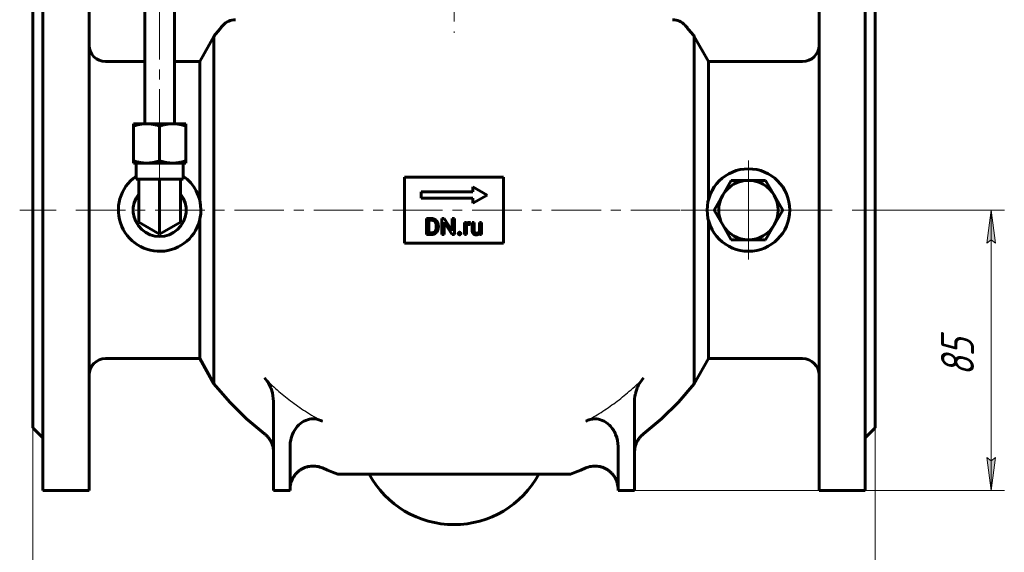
# Model space of a CAD drawing. Header units: millimetres. Extents: x 0 to 594, y 0 to 420.
# Tile 3 of 9: x 108 to 257, y 165 to 246. Entities that reach past the tile are written whole.
import ezdxf

# ---------------------------------------------------------------- set-up
doc = ezdxf.new("R2010")
doc.units = ezdxf.units.MM
for name, pattern in [('K5LT-1', [0]), ('K5LT_AXLED', [12, 7.5, -1.5, 1.5, -1.5]), ('K5LT_BASIC', [0]), ('K5LT_THIN', [0])]:
    doc.linetypes.add(name, pattern=pattern)
doc.layers.add('Системный слой', color=7, linetype='Continuous')
doc.layers.add('Системный слой (1)', color=7, linetype='Continuous', true_color=0x6c6c6c)
doc.styles.add('KDIMTEXTSTYLE', font='GOST_AU.SHX', dxfattribs={"width": 0.96, "oblique": 15, "height": 5})
doc.styles.add('KTEXTSTYLE', font='GOST_AU.SHX', dxfattribs={"width": 0.56, "height": 5})
doc.dimstyles.new('KDIMSTYLE (0.50)', dxfattribs={"dimtxt": 5, "dimasz": 1, "dimexe": 2, "dimexo": 0, "dimgap": 1, "dimtad": 1, "dimlfac": 2, "dimtxsty": 'KDIMTEXTSTYLE', "dimsah": 1, "dimcen": 0, "dimdle": 1, "dimadec": 0, "dimazin": 0, "dimtfac": 0.667, "dimtmove": 0, "dimatfit": 3, "dimfxl": 1, "dimtvp": 1, "dimtolj": 1, "dimtzin": 0, "dimarcsym": 0})

# ---------------------------------------------------------------- blocks, each defined once
blk = doc.blocks.new('U0')
at = {"layer": 'Системный слой (1)', "color": 143, "linetype": 'K5LT_BASIC', "lineweight": 60, "true_color": 0x33acca}
for p, q in [((202.38, 191.33), (201.62, 190.26)), ((201.34, 189.6), (201.2, 189.17)), ((201.42, 189.81), (201.34, 189.6)), ((201.46, 189.91), (201.42, 189.81)), ((201.48, 189.96), (201.46, 189.91)), ((201.49, 189.99), (201.48, 189.96)), ((201.62, 190.26), (201.49, 189.99)), ((201.03, 188.16), (201.02, 187.73)), ((201.08, 188.54), (201.03, 188.16)), ((201.11, 188.72), (201.08, 188.54)), ((201.12, 188.82), (201.11, 188.72)), ((201.13, 188.86), (201.12, 188.82)), ((201.14, 188.89), (201.13, 188.86)), ((201.2, 189.17), (201.14, 188.89)), ((201.02, 187.73), (201.02, 187.73))]:
    blk.add_line(p, q, dxfattribs=at)
blk = doc.blocks.new('U1')
at = {"layer": 'Системный слой (1)', "color": 143, "linetype": 'K5LT_BASIC', "lineweight": 60, "true_color": 0x33acca}
for p, q in [((145.22, 191.09), (145, 191.33)), ((145.41, 190.84), (145.22, 191.09)), ((145.5, 190.71), (145.41, 190.84)), ((145.54, 190.65), (145.5, 190.71)), ((145.56, 190.61), (145.54, 190.65)), ((145.57, 190.6), (145.56, 190.61)), ((145.59, 190.56), (145.57, 190.6)), ((145.82, 190.14), (145.59, 190.56)), ((145.92, 189.92), (145.82, 190.14)), ((145.97, 189.81), (145.92, 189.92)), ((145.99, 189.75), (145.97, 189.81)), ((146, 189.72), (145.99, 189.75)), ((146.21, 189.04), (146, 189.72)), ((146.37, 187.73), (146.21, 189.04)), ((146.37, 187.73), (146.37, 187.73))]:
    blk.add_line(p, q, dxfattribs=at)
blk = doc.blocks.new('U2')
at = {"layer": 'Системный слой (1)', "color": 143, "linetype": 'K5LT_BASIC', "lineweight": 60, "true_color": 0x33acca}
for p, q in [((210.06, 190.44), (207.65, 187.65)), ((207.65, 187.65), (205.09, 185.12)), ((205.09, 185.12), (202.38, 182.85)), ((193.62, 177.68), (192.86, 177.36)), ((192.09, 177.05), (191.3, 176.75)), ((192.86, 177.36), (192.09, 177.05))]:
    blk.add_line(p, q, dxfattribs=at)
blk = doc.blocks.new('U3')
at = {"layer": 'Системный слой (1)', "color": 143, "linetype": 'K5LT_BASIC', "lineweight": 60, "true_color": 0x33acca}
for p, q in [((139.73, 187.65), (137.32, 190.44)), ((142.29, 185.12), (139.73, 187.65)), ((145, 182.85), (142.29, 185.12)), ((154.52, 177.36), (153.76, 177.68)), ((155.3, 177.05), (154.52, 177.36)), ((156.08, 176.75), (155.3, 177.05))]:
    blk.add_line(p, q, dxfattribs=at)
blk = doc.blocks.new('U22')
at = {"layer": 'Системный слой (1)', "color": 143, "linetype": 'K5LT_BASIC', "lineweight": 60, "true_color": 0x33acca}
for start, end in [(124.8549, 0), (0, 55.1451)]:
    blk.add_arc((129.13, 216.75), 6.25, start, end, dxfattribs=at)
blk = doc.blocks.new('U23')
at = {"layer": 'Системный слой (1)', "color": 143, "linetype": 'K5LT_BASIC', "lineweight": 60, "true_color": 0x33acca}
for p, q in [((120.94, 239.25), (126.88, 239.25)), ((131.38, 239.25), (135.19, 239.25))]:
    blk.add_line(p, q, dxfattribs=at)
blk = doc.blocks.new('U24')
at = {"layer": 'Системный слой (1)', "color": 30, "linetype": 'K5LT_AXLED', "lineweight": 18, "true_color": 0xff8000}
for q in [(218.25, 225), (210, 216.75), (226.5, 216.75), (218.25, 208.5)]:
    blk.add_line((218.25, 216.75), q, dxfattribs=at)
blk = doc.blocks.new('D0')
at = {"layer": 'Системный слой (1)'}
for points in [[(114.94, 132.71), (114.44, 133.36), (114.94, 134.02), (109.94, 133.36)], [(237.44, 133.36), (232.44, 134.02), (232.94, 133.36), (232.44, 132.71)]]:
    blk.add_hatch(color=7, dxfattribs=at).paths.add_polyline_path(points)
at = {"layer": 'Системный слой (1)', "color": 7, "linetype": 'K5LT_THIN', "lineweight": 18, "true_color": 0xffffff}
for p, q in [((109.94, 183.75), (109.94, 131.36)), ((237.44, 183.75), (237.44, 131.36)), ((109.94, 133.36), (114.94, 134.02)), ((114.94, 132.71), (109.94, 133.36)), ((109.94, 133.36), (237.44, 133.36)), ((114.94, 134.02), (114.44, 133.36)), ((114.44, 133.36), (114.94, 132.71)), ((232.94, 133.36), (232.44, 134.02)), ((232.44, 134.02), (237.44, 133.36)), ((237.44, 133.36), (232.44, 132.71)), ((232.44, 132.71), (232.94, 133.36))]:
    blk.add_line(p, q, dxfattribs=at)
blk.add_wipeout([(168.42, 134.36), (168.42, 141.75), (178.55, 141.75), (178.55, 134.36)]).dxf.layer = 'Системный слой (1)'
at = {"layer": 'Системный слой (1)', "color": 7, "insert": (168.42, 140.95), "char_height": 5, "attachment_point": 1, "style": 'KTEXTSTYLE'}
blk.add_mtext('\\H5.0;\\W1.000;\\Q15;\\Q15;\\W0.960;255', dxfattribs=at)
blk = doc.blocks.new('KDIMARROW_01')
at = {"layer": 'Системный слой'}
blk.add_hatch(color=0, dxfattribs=at).paths.add_polyline_path([(0, 0), (-5, 0.66), (-4.5, 0), (-5, -0.66)])
at = {"layer": 'Системный слой', "color": 0, "linetype": 'K5LT_THIN', "lineweight": 18}
for p, q in [((-4.5, 0), (-5, 0.66)), ((-5, 0.66), (0, 0)), ((0, 0), (-5, -0.66)), ((-5, -0.66), (-4.5, 0))]:
    blk.add_line(p, q, dxfattribs=at)
at = {"layer": 'Системный слой (1)', "color": 0, "linetype": 'K5LT_THIN', "lineweight": 18}
blk.add_line((469.54, 216.75), (469.04, 216.75), dxfattribs=at)
blk = doc.blocks.new('D1')
at = {"layer": 'Системный слой (1)'}
for points in [[(255.64, 211.75), (254.99, 216.75), (254.33, 211.75), (254.99, 212.25)], [(254.99, 174.25), (255.64, 179.25), (254.99, 178.75), (254.33, 179.25)]]:
    blk.add_hatch(color=7, dxfattribs=at).paths.add_polyline_path(points)
at = {"layer": 'Системный слой (1)', "color": 7, "linetype": 'K5LT_THIN', "lineweight": 18, "true_color": 0xffffff}
for p, q in [((237.44, 216.75), (256.99, 216.75)), ((254.33, 211.75), (254.99, 216.75)), ((254.99, 216.75), (255.64, 211.75)), ((254.99, 174.25), (254.99, 216.75)), ((254.99, 212.25), (254.33, 211.75)), ((255.64, 211.75), (254.99, 212.25)), ((254.99, 174.25), (254.33, 179.25)), ((254.33, 179.25), (254.99, 178.75)), ((254.99, 178.75), (255.64, 179.25)), ((255.64, 179.25), (254.99, 174.25)), ((198.52, 174.25), (256.99, 174.25))]:
    blk.add_line(p, q, dxfattribs=at)
blk.add_wipeout([(253.99, 191.61), (246.6, 191.61), (246.6, 199.08), (253.99, 199.08)]).dxf.layer = 'Системный слой (1)'
at = {"layer": 'Системный слой (1)', "color": 7, "insert": (247.4, 191.61), "char_height": 5, "attachment_point": 1, "rotation": 90, "style": 'KTEXTSTYLE'}
blk.add_mtext('\\H5.0;\\W1.000;\\Q15;\\Q15;\\W0.960;85', dxfattribs=at)

msp = doc.modelspace()

# ---------------------------------------------------------------- linework, layer by layer
at = {"layer": 'Системный слой (1)', "color": 143, "linetype": 'K5LT_BASIC', "lineweight": 60, "true_color": 0x33acca}
for p, q in [((126.8803, 283.0513), (126.8803, 229.8324)), ((131.3803, 283.0513), (131.3803, 229.8324)), ((111.4422, 266.7514), (111.4422, 174.2514)), ((118.4422, 174.2514), (118.4422, 266.2514)), ((228.9422, 174.2514), (228.9422, 266.2514)), ((235.9422, 266.7514), (235.9422, 174.2514)), ((109.9422, 249.7514), (109.9422, 183.7514)), ((237.4422, 249.7514), (237.4422, 183.7514)), ((135.1922, 239.2514), (137.3229, 243.0644)), ((137.3229, 243.0644), (137.3229, 190.4384)), ((212.1922, 239.2514), (210.0614, 243.0644)), ((210.0614, 243.0644), (210.0614, 190.4384)), ((135.1922, 239.2514), (135.1922, 218.2734)), ((212.1922, 239.2514), (212.1922, 218.2734)), ((226.4422, 239.2514), (212.1922, 239.2514)), ((125.1616, 229.4779), (125.1616, 229.8324)), ((125.1616, 229.8324), (127.146, 229.8324)), ((127.146, 229.8324), (131.1147, 229.8324)), ((131.1147, 229.8324), (133.0991, 229.8324)), ((133.0991, 229.8324), (133.0991, 229.4779)), ((125.1616, 229.4779), (125.1616, 224.2179)), ((129.1303, 229.4779), (129.1303, 224.2179)), ((133.0991, 229.4779), (133.0991, 224.2179)), ((125.1616, 223.8634), (125.1616, 224.2179)), ((127.146, 223.8634), (125.1616, 223.8634)), ((125.5585, 223.8634), (125.5585, 221.4504)), ((131.1147, 223.8634), (127.146, 223.8634)), ((133.0991, 223.8634), (131.1147, 223.8634)), ((132.7022, 223.8634), (132.7022, 221.4504)), ((133.0991, 224.2179), (133.0991, 223.8634)), ((125.5585, 221.4504), (125.9553, 221.4504)), ((125.9553, 221.4504), (126.1257, 221.4504)), ((125.9553, 216.7514), (125.9553, 221.4504)), ((126.1257, 221.4504), (128.96, 221.4504)), ((128.96, 221.4504), (129.1303, 221.4504)), ((129.1303, 221.4504), (129.3007, 221.4504)), ((129.1303, 216.7514), (129.1303, 221.4504)), ((129.3007, 221.4504), (132.135, 221.4504)), ((132.135, 221.4504), (132.3053, 221.4504)), ((132.3053, 216.7514), (132.3053, 221.4504)), ((132.3053, 221.4504), (132.7022, 221.4504)), ((166.1922, 221.7514), (166.1922, 211.7514)), ((181.1922, 221.7514), (166.1922, 221.7514)), ((181.1922, 211.7514), (181.1922, 221.7514)), ((214.3569, 219.0014), (215.6559, 221.2514)), ((215.6559, 221.2514), (218.254, 221.2514)), ((218.254, 221.2514), (220.8521, 221.2514)), ((220.8521, 221.2514), (222.1511, 219.0014)), ((168.6922, 219.5291), (168.6922, 218.5291)), ((176.5271, 219.5291), (168.6922, 219.5291)), ((178.6922, 219.0291), (176.5271, 220.2791)), ((176.5271, 220.2791), (176.5271, 219.5291)), ((168.6922, 218.5291), (176.5271, 218.5291)), ((176.5271, 217.7791), (178.6922, 219.0291)), ((176.5271, 218.5291), (176.5271, 217.7791)), ((213.0579, 216.7514), (214.3569, 219.0014)), ((222.1511, 219.0014), (223.4502, 216.7514)), ((125.9553, 214.9183), (125.9553, 216.7514)), ((129.1303, 213.0852), (129.1303, 216.7514)), ((132.3053, 214.9183), (132.3053, 216.7514)), ((214.3569, 214.5014), (213.0579, 216.7514)), ((223.4502, 216.7514), (222.1511, 214.5014)), ((129.1303, 213.0852), (125.9553, 214.9183)), ((132.3053, 214.9183), (129.1303, 213.0852)), ((135.1922, 215.2293), (135.1922, 194.2514)), ((170.2362, 215.4745), (169.5442, 215.4745)), ((169.5442, 215.4745), (169.5442, 213.0291)), ((170.2362, 215.2091), (169.8684, 215.2091)), ((169.8684, 215.2091), (169.8684, 213.2928)), ((172.1835, 215.4745), (171.8593, 215.4745)), ((171.8593, 215.4745), (171.8593, 213.0291)), ((173.4196, 213.5834), (172.1835, 215.4745)), ((172.1835, 213.0291), (172.1835, 214.9152)), ((172.1835, 214.9152), (173.4146, 213.0291)), ((173.4196, 215.4745), (173.4196, 213.5834)), ((173.7404, 215.4745), (173.4196, 215.4745)), ((173.7404, 213.0291), (173.7404, 215.4745)), ((175.2519, 214.8463), (175.2519, 213.0291)), ((175.5542, 214.8463), (175.2519, 214.8463)), ((175.5603, 214.6386), (175.5542, 214.8463)), ((176.1286, 214.5675), (176.1303, 214.8564)), ((176.4358, 214.8463), (176.4358, 213.6741)), ((176.7465, 214.8463), (176.4358, 214.8463)), ((176.7465, 213.6707), (176.7465, 214.8463)), ((177.5544, 214.8463), (177.5544, 213.5241)), ((177.8667, 214.8463), (177.5544, 214.8463)), ((177.8667, 213.0291), (177.8667, 214.8463)), ((212.1922, 215.2293), (212.1922, 194.2514)), ((169.8684, 213.2928), (170.206, 213.2928)), ((170.9936, 214.1779), (170.9936, 214.3274)), ((171.3144, 214.1779), (171.3144, 214.324)), ((175.5626, 213.0291), (175.5626, 214.3201)), ((177.563, 213.2089), (177.5695, 213.0291)), ((215.6559, 212.2514), (214.3569, 214.5014)), ((222.1511, 214.5014), (220.8521, 212.2514)), ((166.1922, 211.7514), (181.1922, 211.7514)), ((169.5442, 213.0291), (170.206, 213.0291)), ((171.8593, 213.0291), (172.1835, 213.0291)), ((173.4146, 213.0291), (173.7404, 213.0291)), ((175.2519, 213.0291), (175.5626, 213.0291)), ((177.5695, 213.0291), (177.8667, 213.0291)), ((218.254, 212.2514), (215.6559, 212.2514)), ((220.8521, 212.2514), (218.254, 212.2514)), ((120.9422, 194.2514), (135.1922, 194.2514)), ((135.1922, 194.2514), (137.3229, 190.4384)), ((212.1922, 194.2514), (210.0614, 190.4384)), ((226.4422, 194.2514), (212.1922, 194.2514)), ((146.3656, 187.7324), (146.3656, 174.2514)), ((201.0187, 187.7324), (201.0187, 174.2514)), ((109.9422, 183.7514), (111.4422, 182.2514)), ((237.4422, 183.7514), (235.9422, 182.2514)), ((145.0018, 182.8459), (145.0018, 182.846)), ((148.8656, 180.9084), (148.8656, 174.2514)), ((198.5187, 180.9084), (198.5187, 174.2514)), ((153.7598, 177.6783), (153.7598, 177.6783)), ((193.6246, 177.6783), (193.6246, 177.6783)), ((173.6922, 176.7514), (156.0794, 176.7514)), ((173.6922, 176.7514), (191.3049, 176.7514)), ((111.4422, 174.2514), (117.9422, 174.2514)), ((117.9422, 174.2514), (118.4422, 174.2514)), ((148.8656, 174.2514), (146.3656, 174.2514)), ((201.0187, 174.2514), (198.5187, 174.2514)), ((229.4422, 174.2514), (228.9422, 174.2514)), ((235.9422, 174.2514), (229.4422, 174.2514))]:
    msp.add_line(p, q, dxfattribs=at)
at = {"layer": 'Системный слой (1)', "color": 30, "linetype": 'K5LT_AXLED', "lineweight": 18, "true_color": 0xff8000}
for p, q in [((129.1303, 283.0513), (129.1303, 227.8324)), ((173.6922, 267.8013), (173.6922, 243.5939)), ((129.1303, 225.8634), (129.1303, 219.4504)), ((107.9422, 216.7514), (113.4422, 216.7514)), ((116.4422, 216.7514), (230.9422, 216.7514)), ((208.0614, 216.7514), (230.9422, 216.7514)), ((233.9422, 216.7514), (239.4422, 216.7514))]:
    msp.add_line(p, q, dxfattribs=at)
at = {"layer": 'Системный слой (1)', "color": 143, "linetype": 'K5LT_BASIC', "lineweight": 60, "true_color": 0x33acca}
msp.add_circle((218.254, 216.7514), 6.25, dxfattribs=at)
for centre, radius, start, end in [((140.6076, 243.0939), 2.5, 90, 138.766403), ((206.7767, 243.0939), 2.5, 41.233597, 90), ((120.9422, 241.7514), 2.5, 180, 270), ((226.4422, 241.7514), 2.5, 270, 0), ((218.254, 216.7514), 4.5, 90, 150), ((218.254, 216.7514), 4.5, 30, 90), ((129.1303, 216.7514), 4.0041, 142.461674, 37.538326), ((218.254, 216.7514), 4.5, 150, 210), ((218.254, 216.7514), 4.5, 330, 30), ((218.254, 216.7514), 4.5, 210, 270), ((218.254, 216.7514), 4.5, 270, 330), ((120.9422, 191.7514), 2.5, 90, 180), ((226.4422, 191.7514), 2.5, 0, 90), ((173.6922, 183.6948), 14.5995, 208.397757, 331.602243)]:
    msp.add_arc(centre, radius, start, end, dxfattribs=at)
for points in [[(138.7276, 244.7417), (138.0121, 243.9254), (137.3229, 243.0644)], [(210.0614, 243.0644), (209.3723, 243.9254), (208.6568, 244.7417)], [(171.3144, 214.324), (171.3144, 214.5894), (171.1599, 215.0143), (170.8727, 215.3149), (170.4764, 215.4745), (170.2362, 215.4745)], [(170.9936, 214.3274), (170.9936, 214.5373), (170.8929, 214.8648), (170.698, 215.0915), (170.4176, 215.2091), (170.2362, 215.2091)], [(176.1303, 214.8564), (176.1135, 214.8648), (176.0262, 214.8799), (175.9926, 214.8799)], [(170.206, 213.2928), (170.468, 213.2928), (170.8173, 213.5128), (170.9936, 213.9109), (170.9936, 214.1779)], [(170.206, 213.0291), (170.4612, 213.0291), (170.8694, 213.1887), (171.1599, 213.4876), (171.3144, 213.9126), (171.3144, 214.1779)], [(174.3804, 213.3272), (174.3309, 213.2727), (174.3309, 213.1937)], [(174.3309, 213.1937), (174.3309, 213.1165), (174.3804, 213.0627)], [(174.524, 213.3818), (174.43, 213.3818), (174.3804, 213.3272)], [(174.6676, 213.3272), (174.6181, 213.3818), (174.524, 213.3818)], [(174.7172, 213.1937), (174.7172, 213.2727), (174.6676, 213.3272)], [(174.6676, 213.0627), (174.7172, 213.1165), (174.7172, 213.1937)], [(175.7877, 214.5474), (175.8699, 214.581), (175.9774, 214.581)], [(175.9774, 214.581), (176.0211, 214.581), (176.09, 214.5759), (176.1286, 214.5675)], [(176.4358, 213.6741), (176.4358, 213.4927), (176.4786, 213.3634)], [(176.4786, 213.3634), (176.5215, 213.234), (176.6004, 213.1534)], [(176.6004, 213.1534), (176.6793, 213.0728), (176.7893, 213.0342)], [(176.7742, 213.4683), (176.7465, 213.5481), (176.7465, 213.6707)], [(176.8498, 213.3424), (176.8019, 213.3886), (176.7742, 213.4683)], [(177.0807, 213.2592), (177.0169, 213.2592), (176.8977, 213.2962), (176.8498, 213.3424)], [(177.3948, 213.3356), (177.2789, 213.2592), (177.0807, 213.2592)], [(177.3629, 213.0585), (177.4834, 213.1143), (177.563, 213.2089)], [(177.5544, 213.5241), (177.5025, 213.4067), (177.3948, 213.3356)], [(174.3804, 213.0627), (174.43, 213.009), (174.524, 213.009)], [(174.524, 213.009), (174.6181, 213.009), (174.6676, 213.0627)], [(176.7893, 213.0342), (176.8993, 212.9955), (177.032, 212.9955)], [(177.032, 212.9955), (177.2268, 212.9955), (177.3629, 213.0585)]]:
    msp.add_open_spline(points, degree=2, dxfattribs=at)
for points, weights in [([(127.146, 229.8324), (126.225, 229.8324), (125.1616, 229.4779)], [1, 1.0852999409, 1.09330827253]), ([(129.1303, 229.4779), (128.0669, 229.8324), (127.146, 229.8324)], [1.09330827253, 1.0852999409, 1]), ([(131.1147, 229.8324), (130.1938, 229.8324), (129.1303, 229.4779)], [1, 1.0852999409, 1.09330827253]), ([(133.0991, 229.4779), (132.0357, 229.8324), (131.1147, 229.8324)], [1.09330827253, 1.0852999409, 1]), ([(125.1616, 224.2179), (126.225, 223.8634), (127.146, 223.8634)], [1.09330827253, 1.0852999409, 1]), ([(127.146, 223.8634), (128.0669, 223.8634), (129.1303, 224.2179)], [1, 1.0852999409, 1.09330827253]), ([(129.1303, 224.2179), (130.1938, 223.8634), (131.1147, 223.8634)], [1.09330827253, 1.0852999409, 1]), ([(131.1147, 223.8634), (132.0357, 223.8634), (133.0991, 224.2179)], [1, 1.0852999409, 1.09330827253])]:
    msp.add_rational_spline(points, weights, degree=2, dxfattribs=at)
for points, degree, knots in [([(175.9926, 214.8799), (175.8448, 214.8799), (175.6315, 214.754), (175.5615, 214.6404), (175.5603, 214.6386)], 2, [0, 0, 0, 1.48763128, 2.97526255, 3, 3, 3]), ([(175.5626, 214.3201), (175.5947, 214.3967), (175.7054, 214.5138), (175.7877, 214.5474)], 2, [0, 0, 0, 0.9676076, 2, 2, 2]), ([(153.7598, 184.7586), (153.4072, 184.9456), (153.0256, 185.0642), (152.2546, 185.1354), (151.8813, 185.0958), (151.14, 184.8704), (150.7867, 184.6796), (150.0981, 184.1404), (149.7847, 183.774), (149.3176, 183.0025), (149.1504, 182.6058), (148.9236, 181.7764), (148.8656, 181.3422), (148.8656, 180.9084)], 3, [0, 0, 0, 0, 0.23944881, 0.23944881, 0.46501703, 0.46501703, 0.70460729, 0.70460729, 0.98943244, 0.98943244, 1.24408039, 1.24408039, 1.50322139, 1.50322139, 1.50322139, 1.50322139]), ([(198.5187, 180.9084), (198.5187, 181.5391), (198.3962, 182.1709), (197.9428, 183.269), (197.6364, 183.7471), (196.924, 184.4587), (196.5511, 184.7178), (195.7751, 185.0374), (195.3931, 185.115), (194.7657, 185.1117), (194.5298, 185.0807), (194.0646, 184.9611), (193.8388, 184.8722), (193.6246, 184.7586)], 3, [0, 0, 0, 0, 0.3784309, 0.3784309, 0.713878, 0.713878, 0.98545382, 0.98545382, 1.22089844, 1.22089844, 1.36472517, 1.36472517, 1.51122854, 1.51122854, 1.51122854, 1.51122854]), ([(146.3656, 180.0734), (146.3656, 180.0751), (146.3656, 180.0769), (146.3656, 180.0811), (146.3656, 180.0837), (146.3656, 180.0906), (146.3656, 180.0949), (146.3655, 180.1073), (146.3654, 180.1154), (146.3651, 180.1394), (146.3647, 180.1553), (146.3634, 180.202), (146.3621, 180.2328), (146.3571, 180.3236), (146.3523, 180.3834), (146.3336, 180.5591), (146.3155, 180.6745), (146.2606, 180.9374), (146.2199, 181.0842), (146.1204, 181.3694), (146.0617, 181.5078), (145.9276, 181.7744), (145.8525, 181.9027), (145.6834, 182.1539), (145.5888, 182.2763), (145.3847, 182.5075), (145.2752, 182.6163), (145.1078, 182.7617), (145.0554, 182.8046), (145.0018, 182.8459)], 3, [0, 0, 0, 0, 0.02894666, 0.02894666, 0.07236665, 0.07236665, 0.14473329, 0.14473329, 0.28222992, 0.28222992, 0.54998456, 0.54998456, 1.0710166, 1.0710166, 2.08412618, 2.08412618, 4.05243632, 4.05243632, 6.6169738, 6.6169738, 9.14917696, 9.14917696, 11.65330221, 11.65330221, 14.25851737, 14.25851737, 16.857693, 16.857693, 18, 18, 18, 18]), ([(202.3826, 182.8474), (202.3822, 182.8471), (202.3817, 182.8467), (202.3806, 182.8459), (202.3799, 182.8454), (202.378, 182.8439), (202.3768, 182.843), (202.3732, 182.8402), (202.3709, 182.8383), (202.3638, 182.8329), (202.3592, 182.8292), (202.3453, 182.8183), (202.3362, 182.811), (202.3089, 182.7891), (202.2909, 182.7743), (202.2376, 182.7297), (202.2027, 182.6993), (202.1006, 182.6064), (202.0351, 182.542), (201.867, 182.3633), (201.7691, 182.2446), (201.589, 181.9946), (201.5069, 181.8633), (201.363, 181.5956), (201.3008, 181.4595), (201.1945, 181.1804), (201.1504, 181.0374), (201.0802, 180.7446), (201.0544, 180.5947), (201.0253, 180.3214), (201.0187, 180.1983), (201.0187, 180.0751), (201.0187, 180.075), (201.0187, 180.075)], 3, [0, 0, 0, 0, 0.01300713, 0.01300713, 0.03468568, 0.03468568, 0.07370708, 0.07370708, 0.14958201, 0.14958201, 0.29916402, 0.29916402, 0.59616018, 0.59616018, 1.18581679, 1.18581679, 2.3564586, 2.3564586, 4.6803994, 4.6803994, 8.56695719, 8.56695719, 12.47884654, 12.47884654, 16.25965214, 16.25965214, 20.0395394, 20.0395394, 23.88080768, 23.88080768, 26.99735799, 26.99735799, 26.99945817, 26.99945817, 26.99945817, 26.99945817]), ([(148.8656, 174.4679), (148.8656, 174.4684), (148.8656, 174.469), (148.8656, 174.4708), (148.8656, 174.4717), (148.8657, 174.4746), (148.8657, 174.4766), (148.8657, 174.4821), (148.8657, 174.4858), (148.8658, 174.4966), (148.8658, 174.5038), (148.8661, 174.5252), (148.8664, 174.5394), (148.8674, 174.5813), (148.8685, 174.6089), (148.8725, 174.6908), (148.8765, 174.7451), (148.8921, 174.9057), (148.9073, 175.0117), (148.9562, 175.2683), (148.9951, 175.4181), (149.0924, 175.7125), (149.1508, 175.857), (149.2777, 176.1192), (149.3439, 176.238), (149.4964, 176.4773), (149.584, 176.597), (149.7744, 176.8252), (149.8773, 176.9337), (150.0954, 177.1354), (150.2103, 177.2288), (150.4501, 177.3995), (150.5748, 177.477), (150.8407, 177.6203), (150.9824, 177.6852), (151.2727, 177.7954), (151.4211, 177.841), (151.7186, 177.9108), (151.8675, 177.9356), (152.1669, 177.9652), (152.3174, 177.9702), (152.6218, 177.961), (152.7759, 177.9462), (153.0815, 177.8965), (153.2332, 177.8616), (153.5103, 177.7779), (153.6366, 177.7318), (153.7598, 177.6783)], 3, [0.00114343, 0.00114343, 0.00114343, 0.00114343, 0.00457372, 0.00457372, 0.01257773, 0.01257773, 0.02744233, 0.02744233, 0.05602808, 0.05602808, 0.11205617, 0.11205617, 0.2229689, 0.2229689, 0.43876084, 0.43876084, 0.8631668, 0.8631668, 1.69762297, 1.69762297, 2.90058192, 2.90058192, 4.11231098, 4.11231098, 5.170152, 5.170152, 6.32292905, 6.32292905, 7.48565996, 7.48565996, 8.63707818, 8.63707818, 9.77872474, 9.77872474, 10.99060439, 10.99060439, 12.19711614, 12.19711614, 13.37141435, 13.37141435, 14.5412123, 14.5412123, 15.74445363, 15.74445363, 16.95384201, 16.95384201, 18, 18, 18, 18]), ([(198.5187, 174.4679), (198.5187, 174.4684), (198.5187, 174.469), (198.5187, 174.4708), (198.5187, 174.4717), (198.5187, 174.4746), (198.5187, 174.4766), (198.5187, 174.4821), (198.5187, 174.4858), (198.5186, 174.4966), (198.5185, 174.5038), (198.5183, 174.5252), (198.518, 174.5394), (198.5169, 174.5813), (198.5159, 174.6089), (198.5118, 174.6908), (198.5079, 174.7451), (198.4923, 174.9057), (198.477, 175.0117), (198.4281, 175.2683), (198.3892, 175.4181), (198.292, 175.7125), (198.2335, 175.857), (198.1066, 176.1192), (198.0404, 176.238), (197.8879, 176.4773), (197.8004, 176.597), (197.61, 176.8252), (197.507, 176.9337), (197.289, 177.1354), (197.174, 177.2288), (196.9342, 177.3995), (196.8096, 177.477), (196.5437, 177.6203), (196.4019, 177.6852), (196.1117, 177.7954), (195.9633, 177.841), (195.6658, 177.9108), (195.5169, 177.9356), (195.2174, 177.9652), (195.067, 177.9702), (194.7625, 177.961), (194.6085, 177.9462), (194.3028, 177.8965), (194.1512, 177.8616), (193.874, 177.7779), (193.7477, 177.7318), (193.6246, 177.6783)], 3, [0.00114343, 0.00114343, 0.00114343, 0.00114343, 0.00457372, 0.00457372, 0.01257772, 0.01257772, 0.02744231, 0.02744231, 0.05602804, 0.05602804, 0.11205609, 0.11205609, 0.22296874, 0.22296874, 0.4387605, 0.4387605, 0.86316612, 0.86316612, 1.6976216, 1.6976216, 2.90058053, 2.90058053, 4.11230959, 4.11230959, 5.170152, 5.170152, 6.32292904, 6.32292904, 7.48565996, 7.48565996, 8.63707818, 8.63707818, 9.77872474, 9.77872474, 10.99060439, 10.99060439, 12.19711614, 12.19711614, 13.37141435, 13.37141435, 14.5412123, 14.5412123, 15.74445363, 15.74445363, 16.95384201, 16.95384201, 18, 18, 18, 18])]:
    msp.add_open_spline(points, degree=degree, knots=knots, dxfattribs=at)
at = {"layer": 'Системный слой (1)', "color": 7, "linetype": 'K5LT-1'}
for points, knots in [([(145.0018, 191.3268), (145.6161, 190.6953), (146.8918, 189.4781), (148.9555, 187.784), (151.2372, 186.1869), (152.8798, 185.2249), (153.7598, 184.7586)], [0, 0, 0, 0, 9.13721382, 18.27442765, 27.6716592, 38, 38, 38, 38]), ([(193.6246, 184.7586), (194.4119, 185.1759), (195.9549, 186.0703), (198.1614, 187.5834), (200.3233, 189.323), (201.692, 190.6168), (202.3826, 191.3268)], [0, 0, 0, 0, 11.43072677, 22.86145355, 34.29507857, 47, 47, 47, 47])]:
    msp.add_open_spline(points, degree=3, knots=knots, dxfattribs=at)

# ---------------------------------------------------------------- block references
at = {"layer": 'Системный слой (1)'}
for name in ['U23', 'U24', 'U22', 'U1', 'U0', 'U3', 'U2']:
    msp.add_blockref(name, (0, 0), dxfattribs=at)

# ---------------------------------------------------------------- next in the draw order: dimensions: what is measured, and where the dimension line sits
at = {"layer": 'Системный слой (1)', "color": 7}
dim = msp.add_linear_dim(base=(109.9422, 133.3646), p1=(237.4422, 183.7514), p2=(109.9422, 183.7514), dimstyle='KDIMSTYLE (0.50)', override={"dimexo": 0, "dimpost": '\\H5.0;\\W0.960;\\Q15;<>', "dimblk1": 'KDIMARROW_01', "dimblk2": 'KDIMARROW_01', "dimse1": 0, "dimse2": 0, "dimclrt": 7, "dimtol": 1, "dimtp": 0, "dimtm": 0, "dimtdec": 5, "dimtolj": 1}, dxfattribs=at)
dim.commit()
dim.dimension.update_dxf_attribs({"geometry": 'D0', "text_midpoint": (173.6922, 133.3646), "dimtype": 160})

# ---------------------------------------------------------------- next in the draw order: dimensions: what is measured, and where the dimension line sits
dim = msp.add_linear_dim(base=(254.9853, 174.2514), p1=(237.4422, 216.7514), p2=(198.5187, 174.2514), angle=90, dimstyle='KDIMSTYLE (0.50)', override={"dimexo": 0, "dimpost": '\\H5.0;\\W0.960;\\Q15;<>', "dimblk1": 'KDIMARROW_01', "dimblk2": 'KDIMARROW_01', "dimse1": 0, "dimse2": 0, "dimclrt": 7, "dimtol": 1, "dimtp": 0, "dimtm": 0, "dimtdec": 5, "dimtolj": 1}, dxfattribs=at)
dim.commit()
dim.dimension.update_dxf_attribs({"geometry": 'D1', "text_midpoint": (254.9853, 195.5014), "dimtype": 160})

doc.saveas('drawing.dxf')
